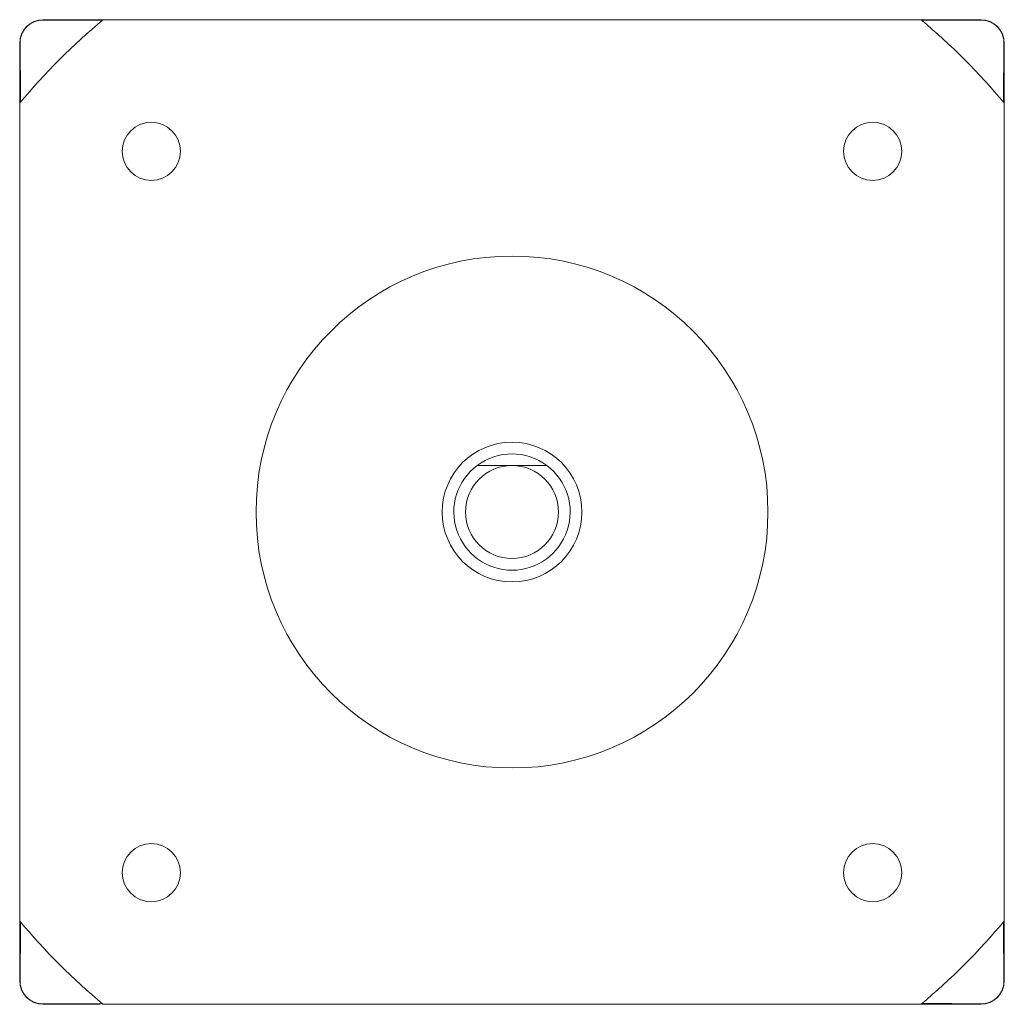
# Model space of a CAD drawing. Header units: millimetres. Extents: x 57 to 365, y 143 to 284.
# Tile 9 of 9: x 322 to 365, y 143 to 186. Entities that reach past the tile are written whole.
import ezdxf

# ---------------------------------------------------------------- set-up
doc = ezdxf.new("R2010")
doc.units = ezdxf.units.MM

msp = doc.modelspace()

# ---------------------------------------------------------------- linework, layer by layer
at = {"color": 7, "linetype": 'Continuous', "lineweight": 15}
for p, q in [((363.699, 185.783), (323.388, 185.783)), ((323.394, 185.777), (323.394, 185.767)), ((323.394, 185.777), (325.967, 185.777)), ((325.926, 185.743), (323.394, 185.767)), ((361.12, 185.777), (325.967, 185.777)), ((361.12, 185.777), (363.694, 185.777)), ((363.694, 185.767), (361.161, 185.743)), ((363.694, 185.767), (363.694, 185.777)), ((322.388, 184.783), (322.388, 144.472)), ((322.394, 182.204), (322.394, 184.777)), ((322.404, 184.777), (322.394, 184.777)), ((364.659, 182.245), (364.684, 184.777)), ((364.694, 184.777), (364.684, 184.777)), ((364.694, 184.777), (364.694, 182.204)), ((364.699, 144.472), (364.699, 184.783)), ((322.394, 182.204), (322.394, 147.051)), ((364.694, 147.051), (364.694, 182.204)), ((322.394, 144.477), (322.394, 147.051)), ((364.694, 147.051), (364.694, 144.477)), ((322.394, 144.477), (322.404, 144.477)), ((364.684, 144.477), (364.694, 144.477)), ((323.394, 143.488), (325.926, 143.512)), ((323.394, 143.488), (323.394, 143.477)), ((325.844, 143.477), (323.394, 143.477)), ((325.967, 143.477), (361.12, 143.477)), ((361.244, 143.477), (361.12, 143.477)), ((363.694, 143.477), (361.244, 143.477)), ((361.544, 143.472), (361.544, 143.477)), ((363.694, 143.477), (363.694, 143.488))]:
    msp.add_line(p, q, dxfattribs=at)
for centre, radius in [((328.044, 180.127), 1.25), ((359.044, 180.127), 1.25), ((343.544, 164.627), 11), ((343.544, 164.627), 3), ((343.544, 164.627), 2), ((328.044, 149.127), 1.25), ((359.044, 149.127), 1.25)]:
    msp.add_circle(centre, radius, dxfattribs=at)
for centre, radius, start, end in [((323.394, 184.777), 1, 90, 180), ((343.544, 164.627), 27.5, 129.7277, 140.2723), ((343.544, 164.627), 27.5, 39.7277, 50.2723), ((363.694, 184.777), 1, 360, 90), ((343.544, 164.627), 2.5, 53.1301, 126.8699), ((343.544, 164.627), 2.5, 126.8699, 53.1301), ((343.544, 164.627), 27.5, 219.7277, 230.2723), ((343.544, 164.627), 27.5, 309.7277, 320.2723), ((323.394, 144.477), 1, 180, 270), ((363.694, 144.477), 1, 270, 0)]:
    msp.add_arc(centre, radius, start, end, dxfattribs=at)
for points, knots in [([(322.404, 184.777), (322.404, 184.797), (322.404, 184.835), (322.409, 184.897), (322.419, 184.963), (322.434, 185.032), (322.452, 185.092), (322.47, 185.142), (322.485, 185.179), (322.501, 185.214), (322.519, 185.248), (322.539, 185.285), (322.563, 185.323), (322.591, 185.365), (322.625, 185.409), (322.657, 185.446), (322.685, 185.475), (322.712, 185.501), (322.745, 185.531), (322.779, 185.559), (322.81, 185.582), (322.845, 185.607), (322.886, 185.632), (322.932, 185.657), (322.973, 185.678), (323.014, 185.695), (323.073, 185.718), (323.149, 185.74), (323.236, 185.757), (323.318, 185.766), (323.368, 185.767), (323.394, 185.767)], [0, 0, 0, 0, 0.055921, 0.111917, 0.168226, 0.2247, 0.276788, 0.303002, 0.329287, 0.350371, 0.37153, 0.393005, 0.414643, 0.437864, 0.461559, 0.484831, 0.496873, 0.509045, 0.52913, 0.549759, 0.564056, 0.578468, 0.607938, 0.633827, 0.659923, 0.68647, 0.713113, 0.783715, 0.854953, 0.927374, 1, 1, 1, 1]), ([(363.694, 185.767), (363.713, 185.767), (363.752, 185.767), (363.814, 185.762), (363.879, 185.752), (363.948, 185.737), (364.009, 185.719), (364.058, 185.701), (364.095, 185.686), (364.13, 185.67), (364.165, 185.652), (364.201, 185.632), (364.239, 185.608), (364.281, 185.58), (364.325, 185.546), (364.362, 185.514), (364.391, 185.486), (364.417, 185.459), (364.447, 185.426), (364.475, 185.392), (364.498, 185.361), (364.523, 185.326), (364.548, 185.285), (364.573, 185.239), (364.594, 185.198), (364.611, 185.158), (364.634, 185.098), (364.657, 185.022), (364.674, 184.935), (364.683, 184.853), (364.683, 184.803), (364.684, 184.777)], [0, 0, 0, 0, 0.055921, 0.111917, 0.168226, 0.2247, 0.276788, 0.303002, 0.329287, 0.350371, 0.37153, 0.393005, 0.414643, 0.437864, 0.461559, 0.484831, 0.496873, 0.509045, 0.52913, 0.549759, 0.564056, 0.578468, 0.607938, 0.633827, 0.659923, 0.68647, 0.713113, 0.783715, 0.854953, 0.927374, 1, 1, 1, 1]), ([(322.404, 184.777), (322.408, 184.365), (322.416, 183.54), (322.424, 182.677), (322.428, 182.245)], [0, 0, 0, 0, 0.499955, 1, 1, 1, 1]), ([(342.044, 166.627), (342.115, 166.627), (342.258, 166.627), (342.481, 166.627), (342.712, 166.627), (342.965, 166.627), (343.243, 166.627), (343.443, 166.627), (343.544, 166.627)], [0, 0, 0, 0, 0.155162, 0.310694, 0.467937, 0.626145, 0.811347, 1, 1, 1, 1]), ([(343.544, 166.627), (343.664, 166.627), (343.907, 166.627), (344.283, 166.627), (344.665, 166.627), (344.917, 166.627), (345.044, 166.627)], [0, 0, 0, 0, 0.224838, 0.456161, 0.726315, 1, 1, 1, 1]), ([(322.428, 147.01), (322.426, 146.793), (322.422, 146.36), (322.416, 145.723), (322.41, 145.095), (322.406, 144.683), (322.404, 144.477)], [0, 0, 0, 0, 0.249968, 0.49995, 0.74997, 1, 1, 1, 1]), ([(364.684, 144.477), (364.681, 144.683), (364.677, 145.095), (364.671, 145.723), (364.665, 146.359), (364.661, 146.793), (364.659, 147.01)], [0, 0, 0, 0, 0.249972, 0.499955, 0.74997, 1, 1, 1, 1]), ([(323.394, 143.488), (323.374, 143.488), (323.336, 143.488), (323.274, 143.493), (323.208, 143.503), (323.139, 143.518), (323.079, 143.536), (323.029, 143.554), (322.992, 143.569), (322.957, 143.585), (322.923, 143.603), (322.887, 143.623), (322.848, 143.647), (322.806, 143.675), (322.762, 143.709), (322.725, 143.741), (322.696, 143.769), (322.67, 143.796), (322.64, 143.829), (322.612, 143.863), (322.589, 143.894), (322.564, 143.929), (322.539, 143.97), (322.514, 144.015), (322.493, 144.057), (322.476, 144.097), (322.453, 144.157), (322.431, 144.233), (322.414, 144.32), (322.405, 144.402), (322.404, 144.452), (322.404, 144.477)], [0, 0, 0, 0, 0.055921, 0.111917, 0.168226, 0.2247, 0.276788, 0.303002, 0.329287, 0.350371, 0.37153, 0.393005, 0.414643, 0.437864, 0.461559, 0.484831, 0.496873, 0.509045, 0.52913, 0.549759, 0.564056, 0.578468, 0.607938, 0.633827, 0.659923, 0.68647, 0.713113, 0.783715, 0.854953, 0.927374, 1, 1, 1, 1]), ([(364.684, 144.477), (364.683, 144.458), (364.683, 144.42), (364.678, 144.357), (364.668, 144.292), (364.653, 144.223), (364.635, 144.163), (364.617, 144.113), (364.602, 144.076), (364.586, 144.041), (364.568, 144.006), (364.548, 143.97), (364.524, 143.932), (364.496, 143.89), (364.462, 143.846), (364.43, 143.809), (364.402, 143.78), (364.375, 143.754), (364.342, 143.724), (364.308, 143.696), (364.277, 143.673), (364.242, 143.648), (364.201, 143.623), (364.156, 143.598), (364.114, 143.577), (364.074, 143.56), (364.014, 143.537), (363.938, 143.515), (363.851, 143.497), (363.769, 143.488), (363.719, 143.488), (363.694, 143.488)], [0, 0, 0, 0, 0.055921, 0.111917, 0.168226, 0.2247, 0.276788, 0.303002, 0.329287, 0.350371, 0.37153, 0.393005, 0.414643, 0.437864, 0.461559, 0.484831, 0.496873, 0.509045, 0.52913, 0.549759, 0.564056, 0.578468, 0.607938, 0.633827, 0.659923, 0.68647, 0.713113, 0.783715, 0.854953, 0.927374, 1, 1, 1, 1]), ([(361.161, 143.512), (361.593, 143.508), (362.456, 143.5), (363.281, 143.492), (363.694, 143.488)], [0, 0, 0, 0, 0.499949, 1, 1, 1, 1])]:
    msp.add_open_spline(points, degree=3, knots=knots, dxfattribs=at)

doc.saveas('drawing.dxf')
